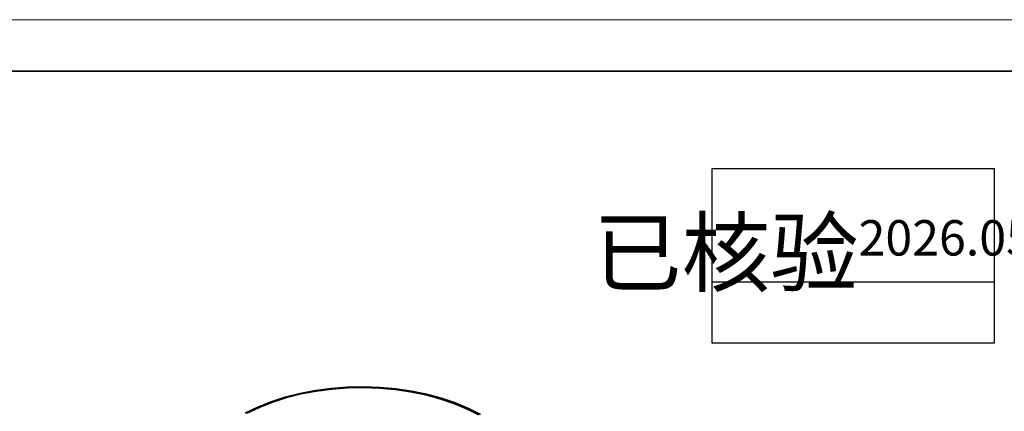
# Model space of a CAD drawing. Header units: millimetres. Extents: x 3170 to 3430, y 1374 to 1558.
# Tile 9 of 10: x 3296 to 3379, y 1525 to 1558. Entities that reach past the tile are written whole.
import ezdxf

# ---------------------------------------------------------------- set-up
doc = ezdxf.new("R2010")
doc.units = ezdxf.units.MM
doc.layers.add('粗实线层', color=7, linetype='Continuous', lineweight=35)
doc.layers.add('细实线层', color=3, linetype='Continuous', lineweight=18)
doc.styles.get("Standard").update_dxf_attribs({"font": 'arial.ttf'})

msp = doc.modelspace()

# ---------------------------------------------------------------- linework, layer by layer
at = {"layer": 'Defpoints', "color": 1}
msp.add_line((3354.358, 1536.026), (3378.328, 1536.026), dxfattribs=at)
msp.add_lwpolyline([(3354.358, 1545.682), (3378.328, 1545.682), (3378.328, 1530.805), (3354.358, 1530.805)], close=True, dxfattribs=at)
at = {"layer": '粗实线层'}
msp.add_lwpolyline([(3185.485, 1553.933), (3425.996, 1553.933), (3425.996, 1377.357), (3185.485, 1377.357)], close=True, dxfattribs=at)
at = {"layer": '粗实线层', "flags": 128}
for points in [[(3314.687, 1524.879), (3315.743, 1525.389), (3316.877, 1525.839), (3318.08, 1526.225), (3319.341, 1526.544), (3320.648, 1526.793), (3321.99, 1526.97), (3323.355, 1527.073), (3324.731, 1527.102), (3326.105, 1527.055), (3327.465, 1526.934), (3328.8, 1526.739), (3330.097, 1526.473), (3331.344, 1526.137), (3332.532, 1525.734), (3333.648, 1525.269), (3334.683, 1524.746)], [(3334.536, 1524.729), (3333.516, 1525.245), (3332.416, 1525.704), (3331.246, 1526.1), (3330.016, 1526.431), (3328.738, 1526.694), (3327.423, 1526.885), (3326.082, 1527.005), (3324.728, 1527.051), (3323.373, 1527.023), (3322.027, 1526.921), (3320.705, 1526.747), (3319.417, 1526.502), (3318.174, 1526.187), (3316.989, 1525.806), (3315.871, 1525.363), (3314.83, 1524.861)]]:
    msp.add_lwpolyline(points, dxfattribs=at)
at = {"layer": '细实线层'}
msp.add_lwpolyline([(3169.848, 1558.32), (3430.382, 1558.32), (3430.382, 1374.103), (3169.848, 1374.103)], close=True, dxfattribs=at)

# ---------------------------------------------------------------- texts
at = {"layer": 'Defpoints', "color": 1, "insert": (3365.775, 1538.521), "char_height": 5.51181, "attachment_point": 5}
msp.add_mtext_dynamic_manual_height_columns('{\\fSimSun|b0|i0|c134|p34;已核验\\H0.5461x;2026.05.28}', width=43.48818, gutter_width=1, heights=[44.644], dxfattribs=at)

doc.saveas('drawing.dxf')
